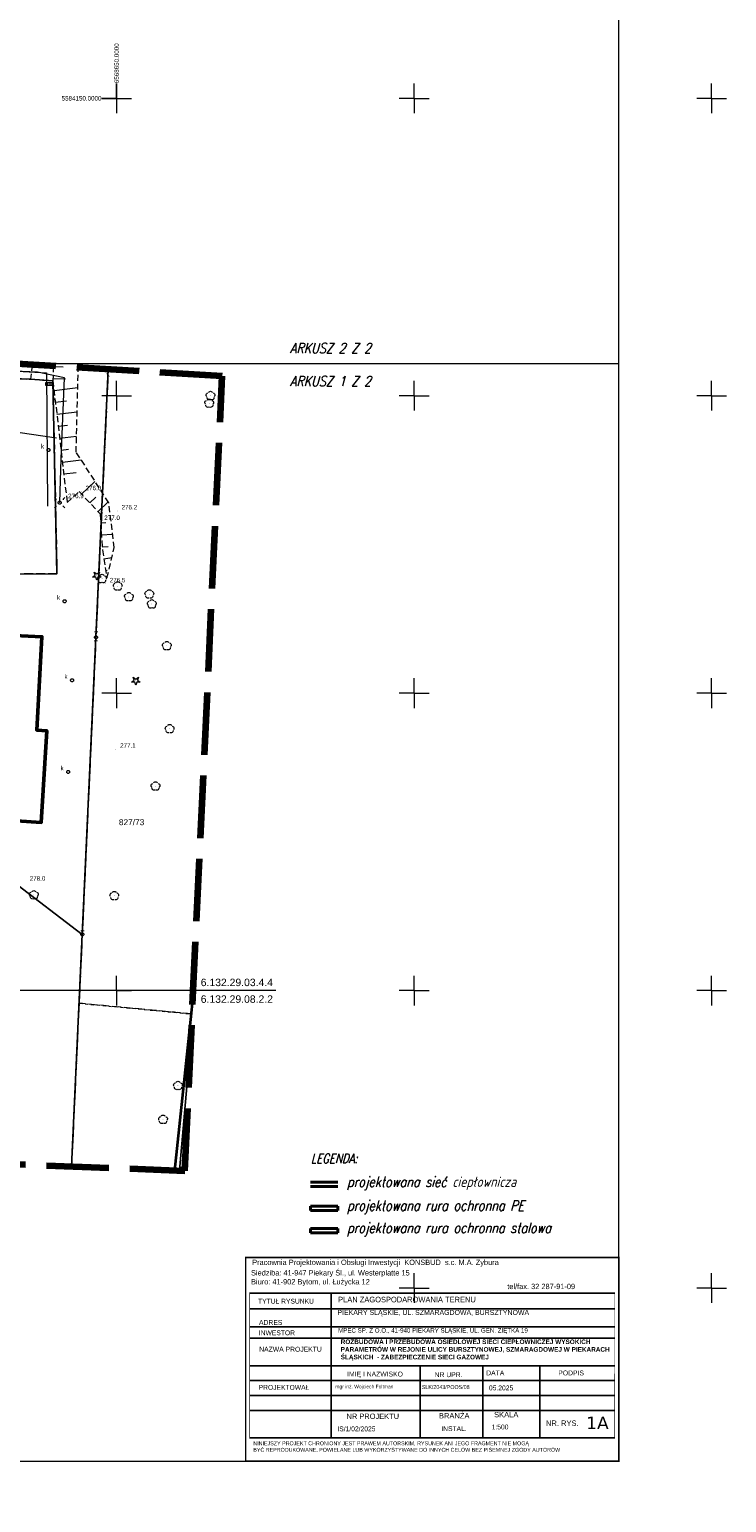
# Model space of a CAD drawing. Extents: x 0 to 6568752, y 0 to 5584302.
# Tile 46 of 57: x 6568635 to 6568752, y 5583914 to 5584162. Entities that reach past the tile are written whole.
import ezdxf
from ezdxf.enums import TextEntityAlignment as Align

# ---------------------------------------------------------------- set-up
doc = ezdxf.new("R2010")
doc.units = 0
doc.header["$PDSIZE"] = 0.75
for name, pattern in [('GAK', [3.5, 2, -0.7, 0.1, -0.7]), ('KROPK2', [1, 0.05, -0.95]), ('PRZER1-1', [1, 0.5, -0.5]), ('PRZER2-1', [1.5, 1, -0.5]), ('PRZER3-1', [2, 1.5, -0.5])]:
    doc.linetypes.add(name, pattern=pattern)
doc.layers.get('0').update_dxf_attribs({"linetype": 'CONTINUOUS'})
doc.layers.get('Defpoints').update_dxf_attribs({"linetype": 'CONTINUOUS'})
doc.layers.add('_D.OBRZEŻE', color=43, linetype='CONTINUOUS')
for name, color, linetype, lineweight in [('alarm', 51, 'CONTINUOUS', 50), ('EGBU', 7, 'CONTINUOUS', 50), ('EGDE', 7, 'CONTINUOUS', 18), ('EGDE_O', 7, 'CONTINUOUS', 18), ('EGPG', 7, 'CONTINUOUS', 18), ('GESJAE', 7, 'CONTINUOUS', 50), ('OTKC', 7, 'CONTINUOUS', 18), ('OTKJ', 7, 'CONTINUOUS', 18), ('OTKK', 7, 'CONTINUOUS', 25), ('OTOO', 7, 'CONTINUOUS', 35), ('OTRK', 7, 'CONTINUOUS', 18), ('OTRN', 7, 'CONTINUOUS', 13), ('OTRN_O', 7, 'CONTINUOUS', 13), ('ramka sekcji', 7, 'CONTINUOUS', 18), ('siec', 7, 'GAK', 70), ('SUEO', 7, 'CONTINUOUS', 18), ('zakres', 6, 'PRZER3-1', 106)]:
    doc.layers.add(name, color=color, linetype=linetype, lineweight=lineweight)
for name, color, linetype, lineweight, true_color in [('EGKK', 7, 'CONTINUOUS', 18, 0x24bc24), ('EGUG', 7, 'CONTINUOUS', 18, 0x008000), ('OTZG', 7, 'CONTINUOUS', 18, 0x008000), ('OTZL', 7, 'CONTINUOUS', 18, 0x008000), ('SUEP', 1, 'CONTINUOUS', 18, 0xff0000), ('SUKK', 7, 'CONTINUOUS', 18, 0x803300), ('SUKP', 7, 'CONTINUOUS', 18, 0x803300), ('SUKS', 7, 'CONTINUOUS', 18, 0x803300), ('SUKS_O', 7, 'CONTINUOUS', 18, 0x803300)]:
    doc.layers.add(name, color=color, linetype=linetype, lineweight=lineweight, true_color=true_color)
doc.styles.add('Arial', font='arial.ttf')
doc.styles.add('GEO-INFO', font='arial.ttf')
doc.styles.add('Opisy018', font='verdana.ttf', dxfattribs={"height": 20})
doc.styles.add('UZBROJENIE', font='SIMPLEX.shx', dxfattribs={"width": 0.8, "oblique": 15.00003, "height": 0.9})
doc.dimstyles.get("Standard").update_dxf_attribs({"dimtxt": 0.18, "dimasz": 0.18, "dimexe": 0.18, "dimexo": 0.0625, "dimgap": 0.09, "dimtad": 0, "dimtih": 1, "dimtoh": 1, "dimdec": 4, "dimzin": 0, "dimdsep": 46, "dimtxsty": 'Standard', "dimcen": 0.09, "dimadec": 0, "dimazin": 0, "dimtfac": 1, "dimtdec": 4, "dimtofl": 0, "dimtmove": 0, "dimatfit": 3, "dimfxl": 0, "dimtolj": 1, "dimtzin": 0, "dimarcsym": 0})

# ---------------------------------------------------------------- blocks, each defined once
blk = doc.blocks.new('D_GSPRDL1')
blk.add_hatch(color=0).paths.add_polyline_path([(0, -0.045), (0.013906, -0.042798), (0.02645, -0.036406), (0.036406, -0.02645), (0.042798, -0.013906), (0.045, 0), (0.042798, 0.013906), (0.036406, 0.02645), (0.02645, 0.036406), (0.013906, 0.042798), (0, 0.045), (-0.013906, 0.042798), (-0.02645, 0.036406), (-0.036406, 0.02645), (-0.042798, 0.013906), (-0.045, 0), (-0.042798, -0.013906), (-0.036406, -0.02645), (-0.02645, -0.036406), (-0.013906, -0.042798)])
at = {"color": 0}
for points in [[(-0.635969, -0.134326), (-0.70458, -0.024001), (-0.731429, 0.103115), (-0.713292, 0.231763), (-0.652348, 0.346501), (-0.55591, 0.433559), (-0.435555, 0.482485)], [(-0.324277, 0.563333), (-0.240553, 0.662679), (-0.127956, 0.727494), (0, 0.75), (0.127956, 0.727494), (0.240553, 0.662679), (0.324277, 0.563333)], [(0.435555, 0.482485), (0.55591, 0.433559), (0.652348, 0.346501), (0.713292, 0.231763), (0.731429, 0.103115), (0.70458, -0.024001), (0.635969, -0.134326)], [(-0.068773, -0.646351), (-0.194901, -0.677512), (-0.324092, -0.663766), (-0.440839, -0.606763), (-0.531129, -0.513345), (-0.584125, -0.394725), (-0.593465, -0.265141)], [(0.593465, -0.265141), (0.584125, -0.394725), (0.531129, -0.513345), (0.440839, -0.606763), (0.324092, -0.663766), (0.194901, -0.677512), (0.068773, -0.646351)]]:
    blk.add_lwpolyline(points, dxfattribs=at)
blk = doc.blocks.new('D_GSPRDI1')
blk.add_hatch(color=0).paths.add_polyline_path([(0, -0.045), (0.013906, -0.042798), (0.02645, -0.036406), (0.036406, -0.02645), (0.042798, -0.013906), (0.045, 0), (0.042798, 0.013906), (0.036406, 0.02645), (0.02645, 0.036406), (0.013906, 0.042798), (0, 0.045), (-0.013906, 0.042798), (-0.02645, 0.036406), (-0.036406, 0.02645), (-0.042798, 0.013906), (-0.045, 0), (-0.042798, -0.013906), (-0.036406, -0.02645), (-0.02645, -0.036406), (-0.013906, -0.042798)])
at = {"color": 0}
blk.add_lwpolyline([(0.272471, 0.088531), (0.713338, -0.231778), (0.168396, -0.231778), (0, -0.750048), (-0.168396, -0.231778), (-0.713338, -0.231778), (-0.272471, 0.088531), (-0.440867, 0.606801), (0, 0.286493), (0.440867, 0.606801)], close=True, dxfattribs=at)
blk = doc.blocks.new('D_GSPWPN1')
blk.add_hatch(color=0).paths.add_polyline_path([(-0.045, 0), (-0.043467, -0.011647), (-0.038971, -0.0225), (-0.03182, -0.03182), (-0.0225, -0.038971), (-0.011647, -0.043467), (0, -0.045), (0.011647, -0.043467), (0.0225, -0.038971), (0.03182, -0.03182), (0.038971, -0.0225), (0.043467, -0.011647), (0.045, 0), (0.043467, 0.011647), (0.038971, 0.0225), (0.03182, 0.03182), (0.0225, 0.038971), (0.011647, 0.043467), (0, 0.045), (-0.011647, 0.043467), (-0.0225, 0.038971), (-0.03182, 0.03182), (-0.038971, 0.0225), (-0.043467, 0.011647)])
blk = doc.blocks.new('D_GUPKKS1')
at = {"color": 0}
blk.add_lwpolyline([(0.5, -0.25), (-0.5, -0.25), (-0.5, 0.25), (0.5, 0.25)], close=True, dxfattribs=at)
for points in [[(-0.175, -0.25), (-0.175, 0.25)], [(0.175, -0.25), (0.175, 0.25)]]:
    blk.add_lwpolyline(points, dxfattribs=at)
blk = doc.blocks.new('D_GUPKSD1_1')
at = {"color": 0}
blk.add_lwpolyline([(0, 0.25), (0.064705, 0.241481), (0.125, 0.216506), (0.176777, 0.176777), (0.216506, 0.125), (0.241481, 0.064705), (0.25, 0), (0.241481, -0.064705), (0.216506, -0.125), (0.176777, -0.176777), (0.125, -0.216506), (0.064705, -0.241481), (0, -0.25), (-0.064705, -0.241481), (-0.125, -0.216506), (-0.176777, -0.176777), (-0.216506, -0.125), (-0.241481, -0.064705), (-0.25, 0), (-0.241481, 0.064705), (-0.216506, 0.125), (-0.176777, 0.176777), (-0.125, 0.216506), (-0.064705, 0.241481)], close=True, dxfattribs=at)
blk = doc.blocks.new('D_GEPPGD1_1')
at = {"color": 0}
blk.add_lwpolyline([(0, 0.25), (0.077254, 0.237764), (0.146946, 0.202254), (0.202254, 0.146946), (0.237764, 0.077254), (0.25, 0), (0.237764, -0.077254), (0.202254, -0.146946), (0.146946, -0.202254), (0.077254, -0.237764), (0, -0.25), (-0.077254, -0.237764), (-0.146946, -0.202254), (-0.202254, -0.146946), (-0.237764, -0.077254), (-0.25, 0), (-0.237764, 0.077254), (-0.202254, 0.146946), (-0.146946, 0.202254), (-0.077254, 0.237764)], close=True, dxfattribs=at)
blk = doc.blocks.new('D_KOLO')
blk.add_hatch(color=0).paths.add_polyline_path([(-0.175, 0), (-0.169037, -0.045293), (-0.151554, -0.0875), (-0.123744, -0.123744), (-0.0875, -0.151554), (-0.045293, -0.169037), (0, -0.175), (0.045293, -0.169037), (0.0875, -0.151554), (0.123744, -0.123744), (0.151554, -0.0875), (0.169037, -0.045293), (0.175, 0), (0.169037, 0.045293), (0.151554, 0.0875), (0.123744, 0.123744), (0.0875, 0.151554), (0.045293, 0.169037), (0, 0.175), (-0.045293, 0.169037), (-0.0875, 0.151554), (-0.123744, 0.123744), (-0.151554, 0.0875), (-0.169037, 0.045293)])
blk = doc.blocks.new('D_GSLKOG1')
blk.add_hatch(color=0).paths.add_polyline_path([(-0.175, 0), (-0.169037, -0.045293), (-0.151554, -0.0875), (-0.123744, -0.123744), (-0.0875, -0.151554), (-0.045293, -0.169037), (0, -0.175), (0.045293, -0.169037), (0.0875, -0.151554), (0.123744, -0.123744), (0.151554, -0.0875), (0.169037, -0.045293), (0.175, 0), (0.169037, 0.045293), (0.151554, 0.0875), (0.123744, 0.123744), (0.0875, 0.151554), (0.045293, 0.169037), (0, 0.175), (-0.045293, 0.169037), (-0.0875, 0.151554), (-0.123744, 0.123744), (-0.151554, 0.0875), (-0.169037, 0.045293)])
blk = doc.blocks.new('D_GUPELA2')
blk.add_hatch(color=0).paths.add_polyline_path([(-0.001087, 0.044987), (0.011881, 0.043403), (0.021281, 0.03965), (0.030065, 0.033482), (0.038133, 0.023893), (0.043117, 0.012881), (0.044986, 0.001113), (0.044323, -0.007777), (0.040557, -0.019497), (0.033417, -0.030138), (0.024849, -0.037517), (0.013788, -0.042836), (0.002013, -0.044955), (-0.00982, -0.043916), (-0.020466, -0.040077), (-0.029541, -0.033946), (-0.036867, -0.025804), (-0.04187, -0.01649), (-0.04461, -0.005909), (-0.044532, 0.006476), (-0.041285, 0.017903), (-0.034764, 0.028574), (-0.024479, 0.03776), (-0.013449, 0.042943)])
at = {"color": 0}
for points in [[(-0.883883, 0.883883), (-0.53033, 0.53033)], [(0.883883, 0.883883), (0.53033, 0.53033)], [(-0.883883, -0.883883), (-0.53033, -0.53033)], [(0.883883, -0.883883), (0.53033, -0.53033)]]:
    blk.add_lwpolyline(points, dxfattribs=at)
blk = doc.blocks.new('D_GUPELA1')
at = {"color": 0}
blk.add_lwpolyline([(0, 0.25), (0.064705, 0.241481), (0.125, 0.216506), (0.176777, 0.176777), (0.216506, 0.125), (0.241481, 0.064705), (0.25, 0), (0.241481, -0.064705), (0.216506, -0.125), (0.176777, -0.176777), (0.125, -0.216506), (0.064705, -0.241481), (0, -0.25), (-0.064705, -0.241481), (-0.125, -0.216506), (-0.176777, -0.176777), (-0.216506, -0.125), (-0.241481, -0.064705), (-0.25, 0), (-0.241481, 0.064705), (-0.216506, 0.125), (-0.176777, 0.176777), (-0.125, 0.216506), (-0.064705, 0.241481)], close=True, dxfattribs=at)
blk = doc.blocks.new('*D45')
at = {"layer": 'Defpoints', "color": 0, "lineweight": 40}
for p in [(6568647.5, 5584150), (6568650, 5584150), (0, 0)]:
    blk.add_point(p, dxfattribs=at)
at = {"layer": 'ramka sekcji', "color": 0, "lineweight": -2}
blk.add_line((6568649.94, 5584150), (6568647.5, 5584150), dxfattribs=at)
at = {"layer": 'ramka sekcji', "color": 0, "insert": (6568644.11, 5584150), "char_height": 0.75, "attachment_point": 5, "style": 'GEO-INFO'}
blk.add_mtext('\\A1;5584150.0000', dxfattribs=at)
blk = doc.blocks.new('*D46')
at = {"layer": 'Defpoints', "color": 0, "lineweight": 40}
for p in [(6568650, 5584152.5), (6568650, 5584150), (0, 0)]:
    blk.add_point(p, dxfattribs=at)
at = {"layer": 'ramka sekcji', "color": 0, "lineweight": -2}
blk.add_line((6568650, 5584150.06), (6568650, 5584152.5), dxfattribs=at)
at = {"layer": 'ramka sekcji', "color": 0, "insert": (6568650, 5584155.9), "char_height": 0.75, "attachment_point": 5, "rotation": 90, "style": 'GEO-INFO'}
blk.add_mtext('\\A1;6568650.0000', dxfattribs=at)

msp = doc.modelspace()

# ---------------------------------------------------------------- linework, layer by layer
at = {"layer": '_D.OBRZEŻE', "color": 0}
for p, q in [((6568672.32747, 5583949.11572), (6568733.71427, 5583949.11572)), ((6568686.04129, 5583924.80505), (6568686.04129, 5583949.11572)), ((6568672.34568, 5583946.51648), (6568733.71338, 5583946.51648)), ((6568672.35552, 5583943.44836), (6568733.71233, 5583943.44836)), ((6568672.35552, 5583941.55921), (6568733.71168, 5583941.55921)), ((6568672.35552, 5583936.93153), (6568733.7101, 5583936.93153)), ((6568701.04085, 5583924.80505), (6568701.04085, 5583936.93153)), ((6568711.54761, 5583924.80505), (6568711.54761, 5583936.93153)), ((6568721.1419, 5583924.80505), (6568721.1419, 5583936.93153)), ((6568672.35552, 5583934.43153), (6568733.70925, 5583934.43153)), ((6568672.35552, 5583931.93153), (6568733.70839, 5583931.93153)), ((6568672.35552, 5583929.43153), (6568733.70753, 5583929.43153)), ((6568672.35552, 5583924.80505), (6568733.70595, 5583924.80505))]:
    msp.add_line(p, q, dxfattribs=at)
for points, const_width in [([(6568671.69713, 5583955.11572), (6568734.39713, 5583955.11572), (6568734.39713, 5583920.87902), (6568671.69713, 5583920.87902)], 0.2592), ([(6568733.71427, 5583949.12879), (6568672.35552, 5583949.12879), (6568672.35552, 5583924.73001), (6568733.70594, 5583924.76879)], 0.07387)]:
    msp.add_lwpolyline(points, close=True, dxfattribs=dict(at, const_width=const_width))
at = {"layer": 'EGBU', "color": 0, "linetype": 'Continuous', "lineweight": 50, "elevation": 10.18}
msp.add_lwpolyline([(6568625.67, 5584029.02), (6568626.59743, 5584044.42931), (6568625, 5584044.52), (6568625.88, 5584060.02), (6568637.45, 5584059.48), (6568636.57315, 5584043.78351), (6568638.27, 5584043.68), (6568637.33, 5584028.27)], close=True, dxfattribs=at)
at = {"layer": 'EGDE', "color": 0, "linetype": 'Continuous', "elevation": 10.22}
for points in [[(6568648.59375, 5584104.42383), (6568646.521, 5584059.38927), (6568644.22449, 5584009.45582), (6568609.00522, 5584036.3441), (6568583.6998, 5584038.16817), (6568558.47556, 5584075.58605), (6568538.06756, 5584076.86319), (6568491.15577, 5584079.0589), (6568441.65482, 5584081.9513), (6568391.77674, 5584086.94902), (6568374.92948, 5584088.19204), (6568375.19, 5584092.43), (6568377.65, 5584132.3), (6568371.2, 5584132.71), (6568369.87809, 5584134.81056), (6568369.45834, 5584137.11533), (6568375.25714, 5584238.8479), (6568377.54509, 5584242.89769), (6568381.25599, 5584245.17568), (6568384.82038, 5584245.63164)], [(6568642.42876, 5583970.4513), (6568644.22449, 5584009.45582), (6568646.521, 5584059.38927), (6568648.59375, 5584104.42383)], [(6568594.31055, 5583939.47691), (6568591.06023, 5583939.65534), (6568585.12694, 5583937.54872), (6568482.90911, 5583944.55214), (6568370.44353, 5583952.88368), (6568294.32233, 5583957.98331), (6568295.92847, 5583986.21622), (6568307.93382, 5584034.73468), (6568319.9193, 5584083.24287), (6568320.72616, 5584086.59352), (6568329.45932, 5584084.84591), (6568374.48985, 5584081.95589), (6568374.92948, 5584088.19204), (6568391.77674, 5584086.94902), (6568441.65482, 5584081.9513), (6568491.15577, 5584079.0589), (6568538.06756, 5584076.86319), (6568558.47556, 5584075.58605), (6568583.6998, 5584038.16817), (6568609.00522, 5584036.3441), (6568644.22449, 5584009.45582)], [(6568644.22449, 5584009.45582), (6568642.42876, 5583970.4513)], [(6568660.58268, 5583969.74843), (6568662.51986, 5583992.20241)], [(6568662.51986, 5583992.20241), (6568660.58268, 5583969.74843)]]:
    msp.add_lwpolyline(points, dxfattribs=at)
at = {"layer": 'EGKK', "color": 0, "linetype": 'PRZER3-1', "lineweight": 18, "elevation": 10.06}
msp.add_lwpolyline([(6568662.70209, 5583996.06621), (6568643.69096, 5583997.86719), (6568644.22449, 5584009.45582), (6568646.521, 5584059.38927), (6568648.59375, 5584104.42383)], dxfattribs=at)
at = {"layer": 'EGUG', "color": 0, "linetype": 'PRZER1-1', "lineweight": 18, "elevation": 10.08}
for points in [[(6568648.59375, 5584104.42383), (6568646.521, 5584059.38927), (6568644.22449, 5584009.45582), (6568643.69096, 5583997.86719), (6568642.42876, 5583970.4513)], [(6568662.70209, 5583996.06621), (6568643.69096, 5583997.86719), (6568644.22449, 5584009.45582), (6568646.521, 5584059.38927), (6568648.59375, 5584104.42383)], [(6568642.42876, 5583970.4513), (6568643.69096, 5583997.86719)], [(6568643.69096, 5583997.86719), (6568662.70209, 5583996.06621)]]:
    msp.add_lwpolyline(points, dxfattribs=at)
at = {"layer": 'GESJAE', "color": 0, "linetype": 'KROPK2', "lineweight": 50, "elevation": 10.22}
for points in [[(6568642.42876, 5583970.4513), (6568644.22449, 5584009.45582), (6568646.521, 5584059.38927), (6568648.59375, 5584104.42383)], [(6568648.59375, 5584104.42383), (6568646.521, 5584059.38927), (6568644.22449, 5584009.45582), (6568642.42876, 5583970.4513)]]:
    msp.add_lwpolyline(points, dxfattribs=at)
at = {"layer": 'OTKC', "color": 0, "linetype": 'PRZER2-1', "lineweight": 18, "elevation": 10.18}
msp.add_lwpolyline([(6568635.82122, 5584105.18945), (6568635.54, 5584102.77), (6568633.3, 5584102.87)], dxfattribs=at)
at = {"layer": 'OTKJ', "color": 0, "linetype": 'PRZER3-1', "lineweight": 18, "elevation": 10.18}
msp.add_lwpolyline([(6568633.3, 5584102.87), (6568635.54, 5584102.77), (6568639.29, 5584102.53), (6568639.98, 5584070.08), (6568624.96, 5584069.96)], dxfattribs=at)
at = {"layer": 'OTKK', "color": 0, "linetype": 'Continuous', "lineweight": 25, "elevation": 10.18}
msp.add_lwpolyline([(6568624.96, 5584069.96), (6568639.98, 5584070.08), (6568639.29, 5584102.53), (6568635.54, 5584102.77), (6568633.3, 5584102.87), (6568631.08, 5584102.96), (6568629.08, 5584103.06), (6568625.92, 5584103.24), (6568623.92, 5584103.34), (6568623.36, 5584103.37), (6568621.76, 5584103.45), (6568614.97, 5584103.73), (6568613.26, 5584106.43), (6568604.16, 5584106.95), (6568602.51, 5584107.17), (6568588.98, 5584107.87), (6568587.46, 5584105.02, -0.250060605), (6568580.74, 5584110.63), (6568582.92, 5584147.02)], format="xyb", dxfattribs=at)
at = {"layer": 'OTOO', "color": 0, "linetype": 'Continuous', "lineweight": 35, "elevation": 10.18}
for points in [[(6568662.49, 5583995.16), (6568662.83876, 5583998.96407)], [(6568659.78, 5583969.78), (6568662.49, 5583995.16)]]:
    msp.add_lwpolyline(points, dxfattribs=at)
at = {"layer": 'OTRK', "color": 0, "linetype": 'PRZER2-1', "lineweight": 18, "elevation": 10.06}
msp.add_lwpolyline([(6568639.39031, 5584104.97551), (6568639.29, 5584102.53), (6568641.68, 5584082.08), (6568643.7, 5584083.89), (6568647.23, 5584080.15), (6568647.61, 5584074.07), (6568648.38, 5584069.37), (6568649.6, 5584074.47), (6568648.69, 5584082), (6568643.2, 5584090.53), (6568643.55665, 5584104.72577)], dxfattribs=at)
at = {"layer": 'OTRK', "color": 0, "linetype": 'Continuous', "lineweight": 18, "elevation": 10.06}
for points in [[(6568639.38906, 5584104.94494), (6568641.00847, 5584104.87851)], [(6568639.30615, 5584102.92383), (6568641.4066, 5584102.83767)], [(6568639.47905, 5584100.91235), (6568643.47257, 5584101.37908)], [(6568639.71386, 5584098.90322), (6568641.56756, 5584099.11986)], [(6568639.94867, 5584096.89408), (6568643.36993, 5584097.29392)], [(6568640.18348, 5584094.88494), (6568641.75105, 5584095.06814)], [(6568640.41829, 5584092.8758), (6568643.2673, 5584093.20877)], [(6568640.6531, 5584090.86666), (6568641.93454, 5584091.01643)], [(6568640.88791, 5584088.85753), (6568644.03937, 5584089.22584)], [(6568641.12272, 5584086.84839), (6568643.19058, 5584087.09006)], [(6568644.09682, 5584083.46957), (6568646.36582, 5584085.61117)], [(6568645.48527, 5584081.99853), (6568646.48239, 5584082.93966)], [(6568646.87372, 5584080.52748), (6568648.5932, 5584082.15041)], [(6568647.3238, 5584078.64918), (6568648.20274, 5584078.70411)], [(6568647.44998, 5584076.63031), (6568649.32477, 5584076.74748)], [(6568647.57616, 5584074.61143), (6568648.57201, 5584074.67367)], [(6568647.84933, 5584072.60915), (6568649.20811, 5584072.83176)], [(6568648.17637, 5584070.61295), (6568648.43707, 5584070.65566)]]:
    msp.add_lwpolyline(points, dxfattribs=at)
at = {"layer": 'ramka sekcji', "color": 0}
for p, q in [((6568650, 5584150), (6568650, 5584152.5)), ((6568700, 5584150), (6568700, 5584152.5)), ((6568750, 5584150), (6568750, 5584152.5)), ((6568650, 5584150), (6568647.5, 5584150)), ((6568650, 5584150), (6568650, 5584147.5)), ((6568650, 5584150), (6568652.5, 5584150)), ((6568700, 5584150), (6568697.5, 5584150)), ((6568700, 5584150), (6568700, 5584147.5)), ((6568700, 5584150), (6568702.5, 5584150)), ((6568750, 5584150), (6568747.5, 5584150)), ((6568750, 5584150), (6568750, 5584147.5)), ((6568750, 5584150), (6568752.5, 5584150)), ((6568650, 5584100), (6568650, 5584102.5)), ((6568700, 5584100), (6568700, 5584102.5)), ((6568750, 5584100), (6568750, 5584102.5)), ((6568650, 5584100), (6568647.5, 5584100)), ((6568650, 5584100), (6568650, 5584097.5)), ((6568650, 5584100), (6568652.5, 5584100)), ((6568700, 5584100), (6568697.5, 5584100)), ((6568700, 5584100), (6568700, 5584097.5)), ((6568700, 5584100), (6568702.5, 5584100)), ((6568750, 5584100), (6568747.5, 5584100)), ((6568750, 5584100), (6568750, 5584097.5)), ((6568750, 5584100), (6568752.5, 5584100)), ((6568650, 5584050), (6568650, 5584052.5)), ((6568700, 5584050), (6568700, 5584052.5)), ((6568750, 5584050), (6568750, 5584052.5)), ((6568650, 5584050), (6568647.5, 5584050)), ((6568650, 5584050), (6568650, 5584047.5)), ((6568650, 5584050), (6568652.5, 5584050)), ((6568700, 5584050), (6568697.5, 5584050)), ((6568700, 5584050), (6568700, 5584047.5)), ((6568700, 5584050), (6568702.5, 5584050)), ((6568750, 5584050), (6568747.5, 5584050)), ((6568750, 5584050), (6568750, 5584047.5)), ((6568750, 5584050), (6568752.5, 5584050)), ((6568650, 5584000), (6568650, 5584002.5)), ((6568700, 5584000), (6568700, 5584002.5)), ((6568750, 5584000), (6568750, 5584002.5)), ((6568676.7409, 5584000), (6568400, 5584000)), ((6568650, 5584000), (6568647.5, 5584000)), ((6568650, 5584000), (6568650, 5583997.5)), ((6568650, 5584000), (6568652.5, 5584000)), ((6568700, 5584000), (6568697.5, 5584000)), ((6568700, 5584000), (6568700, 5583997.5)), ((6568700, 5584000), (6568702.5, 5584000)), ((6568750, 5584000), (6568747.5, 5584000)), ((6568750, 5584000), (6568750, 5583997.5)), ((6568750, 5584000), (6568752.5, 5584000))]:
    msp.add_line(p, q, dxfattribs=at)
at = {"layer": 'ramka sekcji'}
for p, q in [((6568700, 5583950), (6568700, 5583952.5)), ((6568750, 5583950), (6568750, 5583952.5)), ((6568700, 5583950), (6568697.5, 5583950)), ((6568700, 5583950), (6568700, 5583947.5)), ((6568700, 5583950), (6568702.5, 5583950)), ((6568750, 5583950), (6568747.5, 5583950)), ((6568750, 5583950), (6568750, 5583947.5)), ((6568750, 5583950), (6568752.5, 5583950))]:
    msp.add_line(p, q, dxfattribs=at)
at = {"layer": 'siec', "linetype": 'ByBlock', "lineweight": 20}
msp.add_line((6568238.01967, 5584105.39829), (6568734.39713, 5584105.39829), dxfattribs=at)
at = {"layer": 'siec', "linetype": 'Continuous', "lineweight": 40}
for p, q in [((6568687.15659, 5583967.76785), (6568682.60709, 5583967.76785)), ((6568687.15659, 5583967.05024), (6568682.60709, 5583967.05024))]:
    msp.add_line(p, q, dxfattribs=at)
at = {"layer": 'siec', "color": 1, "linetype": 'Continuous', "lineweight": 40}
for p, q in [((6568687.15659, 5583963.76868), (6568682.60709, 5583963.76868)), ((6568687.15659, 5583963.05107), (6568682.60709, 5583963.05107))]:
    msp.add_line(p, q, dxfattribs=at)
at = {"layer": 'siec', "color": 1, "linetype": 'ByBlock', "lineweight": 40}
for p, q in [((6568682.60709, 5583963.76868), (6568682.60709, 5583963.05107)), ((6568687.15659, 5583963.76868), (6568687.15659, 5583963.05107))]:
    msp.add_line(p, q, dxfattribs=at)
at = {"layer": 'siec', "color": 5, "linetype": 'Continuous', "lineweight": 40}
for p, q in [((6568687.15659, 5583960.01937), (6568682.60709, 5583960.01937)), ((6568687.15659, 5583959.30176), (6568682.60709, 5583959.30176))]:
    msp.add_line(p, q, dxfattribs=at)
at = {"layer": 'siec', "color": 5, "linetype": 'ByBlock', "lineweight": 40}
for p, q in [((6568682.60709, 5583960.01937), (6568682.60709, 5583959.30176)), ((6568687.15659, 5583960.01937), (6568687.15659, 5583959.30176))]:
    msp.add_line(p, q, dxfattribs=at)
at = {"layer": 'siec', "linetype": 'ByBlock', "lineweight": 20}
msp.add_lwpolyline([(6568734.39713, 5584289.91756), (6568240.9245, 5584289.91756), (6568240.9245, 5583920.87902), (6568734.39713, 5583920.87902)], close=True, dxfattribs=at)
at = {"layer": 'SUEP', "color": 0, "linetype": 'Continuous', "lineweight": 18, "elevation": 10.14}
for points in [[(6568640.43, 5584082.03), (6568640.69, 5584089.39), (6568641.24, 5584103.02), (6568636.69, 5584103.95), (6568617.33, 5584104.83), (6568613.65, 5584107.14), (6568599.92, 5584108.18), (6568591.12, 5584108.53), (6568588.18, 5584108.66), (6568586.87, 5584106.7), (6568583.78, 5584107.84), (6568582.68, 5584114.09), (6568583.17, 5584121.74), (6568583.88, 5584129.52), (6568586.13, 5584146.77), (6568588.42, 5584161.56), (6568588.64, 5584171.67)], [(6568615.77907, 5584105.12669), (6568638.23729, 5584103.84596), (6568638.3758, 5584081.46602)], [(6568659.49566, 5583969.79052), (6568659.7459, 5583969.87275)], [(6568659.7459, 5583969.87275), (6568661.50158, 5583970.6119)]]:
    msp.add_lwpolyline(points, dxfattribs=at)
at = {"layer": 'SUKP', "color": 0, "linetype": 'Continuous', "lineweight": 18, "elevation": 10.14}
msp.add_lwpolyline([(6568639.87256, 5584092.86924), (6568617.31505, 5584096.18106)], dxfattribs=at)
at = {"layer": 'zakres', "color": 0, "ltscale": 7}
msp.add_lwpolyline([(6568248.9828, 5583949.49809), (6568593.23088, 5583926.24598), (6568594.73885, 5583944.72564), (6568600.03506, 5583944.48551), (6568601.93947, 5583972.41355), (6568624.21788, 5583971.15638), (6568661.45926, 5583969.71449), (6568667.75842, 5584103.27503), (6568620.63994, 5584106.09947), (6568620.96872, 5584115.5807), (6568625.17121, 5584115.63721), (6568627.02161, 5584150.96538), (6568590.71801, 5584153.27937), (6568592.77721, 5584185.3763), (6568538.50559, 5584204.10606), (6568463.99933, 5584229.86642), (6568419.28314, 5584244.20999), (6568355.04246, 5584262.48696)], dxfattribs=at)

# ---------------------------------------------------------------- block references
at = {"layer": 'EGPG', "color": 0, "linetype": 'Continuous', "lineweight": 18}
for p in [(6568646.521, 5584059.38927, 10.24), (6568644.22449, 5584009.45582, 10.24)]:
    msp.add_blockref('D_GEPPGD1_1', p, dxfattribs=at)
at = {"layer": 'OTOO', "color": 0, "linetype": 'Continuous', "lineweight": 35}
for name, p, rotation in [('D_KOLO', (6568663.12865, 5584002.12596, 10.18), 84.76164872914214), ('D_KOLO', (6568663.12865, 5584002.12596, 10.18), 84.76164872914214), ('D_GSLKOG1', (6568662.49, 5583995.16, 10.18), 83.90522198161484), ('D_GSLKOG1', (6568662.49, 5583995.16, 10.18), 84.76164872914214), ('D_KOLO', (6568661.9313, 5583989.92761, 10.18), 83.90522198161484), ('D_KOLO', (6568661.9313, 5583989.92761, 10.18), 83.90522198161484), ('D_KOLO', (6568661.135, 5583982.47, 10.18), 83.90522198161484), ('D_KOLO', (6568661.135, 5583982.47, 10.18), 83.90522198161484), ('D_KOLO', (6568660.3387, 5583975.01239, 10.18), 83.90522198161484), ('D_KOLO', (6568660.3387, 5583975.01239, 10.18), 83.90522198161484), ('D_GSLKOG1', (6568659.78, 5583969.78, 10.18), 83.90522198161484)]:
    msp.add_blockref(name, p, dxfattribs=dict(at, rotation=rotation))
at = {"layer": 'OTRN', "color": 0, "linetype": 'Continuous', "lineweight": 13}
for p in [(6568644.04, 5584083.87, 10.08), (6568641.1, 5584082.53, 10.08), (6568647.18, 5584078.87, 10.08), (6568650.08, 5584080.64, 10.08), (6568648.1, 5584068.38, 10.08), (6568649.84, 5584040.59, 10.08)]:
    msp.add_blockref('D_GSPWPN1', p, dxfattribs=at)
at = {"layer": 'OTZG', "color": 0, "linetype": 'Continuous', "lineweight": 18}
for p in [(6568646.68, 5584069.76, 10.12), (6568653.24, 5584052.09, 10.12)]:
    msp.add_blockref('D_GSPRDI1', p, dxfattribs=at)
at = {"layer": 'OTZL', "color": 0, "linetype": 'Continuous', "lineweight": 18}
for p in [(6568665.78, 5584100, 10.12), (6568665.56, 5584098.72, 10.12), (6568647.55, 5584069.24, 10.12), (6568650.19, 5584067.99, 10.12), (6568652.06, 5584066.18, 10.12), (6568655.5, 5584066.64, 10.12), (6568655.92, 5584064.98, 10.12), (6568658.44, 5584057.96, 10.12), (6568658.91, 5584043.99, 10.12), (6568656.53, 5584034.35, 10.12), (6568636.09, 5584016.07, 10.12), (6568649.61, 5584015.93, 10.12), (6568660.31, 5583984.01, 10.12), (6568657.81, 5583978.32, 10.12)]:
    msp.add_blockref('D_GSPRDL1', p, dxfattribs=at)
at = {"layer": 'SUEO', "color": 0, "linetype": 'Continuous', "lineweight": 18}
for name, p in [('D_GUPELA2', (6568640.43, 5584082.03, 10.15)), ('D_GUPELA1', (6568640.43, 5584082.03, 10.16))]:
    msp.add_blockref(name, p, dxfattribs=at)
at = {"layer": 'SUKK', "color": 0, "linetype": 'Continuous', "lineweight": 18}
msp.add_blockref('D_GUPKKS1', (6568638.63, 5584101.97, 10.16), dxfattribs=at)
at = {"layer": 'SUKS', "color": 0, "linetype": 'Continuous', "lineweight": 18}
for p in [(6568638.55, 5584090.88, 10.16), (6568641.26, 5584065.45, 10.16), (6568642.51, 5584052.17, 10.16), (6568641.85, 5584036.76, 10.16)]:
    msp.add_blockref('D_GUPKSD1_1', p, dxfattribs=at)

# ---------------------------------------------------------------- texts
at = {"layer": '_D.OBRZEŻE', "color": 0, "attachment_point": 1}
for s, insert, char_height, width in [('Pracownia Projektowania i Obsługi Inwestycji  KONSBUD  s.c. M.A. Zybura{\\Q15;              }', (6568672.78287, 5583954.76462), 0.9, 281.0887795), ('Siedziba: 41-947 Piekary Śl., ul. Westerplatte 15\\PBiuro: 41-902 Bytom, ul. Łużycka 12', (6568672.5863, 5583953.00175), 0.9, 48.0726947), ('{\\H0.8612x; tel/fax. 32 287-91-09}\\P ', (6568715.30852, 5583950.71162), 1.045, 31.985031), ('TYTUŁ RYSUNKU', (6568673.76428, 5583948.19082), 0.8162487, 23.6926156), ('PLAN ZAGOSPODAROWANIA TERENU', (6568687.22925, 5583948.52559), 0.9405, 47.7426776), ('{\\fArial|b0|i0|c238|p34;ADRES }', (6568673.92703, 5583944.61493), 0.8162487, 23.6926156), ('PIEKARY ŚLĄSKIE, UL. SZMARAGDOWA, BURSZTYNOWA', (6568687.11045, 5583946.31275), 0.84645, 45.9463652), ('INWESTOR', (6568673.9047, 5583942.86975), 0.816249, 23.6926156), ('MPEC SP. Z O.O., 41-940 PIEKARY ŚLĄSKIE, UL. GEN. ZIĘTKA 19', (6568687.22671, 5583943.25057), 0.75, 51.5964638), ('{\\fArial|b0|i0|c238|p34;NAZWA PROJEKTU}', (6568673.96304, 5583940.11869), 0.8162487, 23.6926156), ('{\\fArial|b1|i0|c238|p34;\\H0.819x;ROZBUDOWA I PRZEBUDOWA OSIEDLOWEJ SIECI CIEPŁOWNICZEJ WYSOKICH PARAMETRÓW W REJONIE ULICY BURSZTYNOWEJ, SZMARAGDOWEJ W PIEKARACH ŚLĄSKICH  - ZABEZPIECZENIE SIECI GAZOWEJ\\P\\fArial|b0|i0|c238|p34;\\H1.221x;  }', (6568687.65527, 5583941.34931), 0.94215502, 47.5860782), ('{\\fArial|b0|i0|c238|p34;\\Q0;IMIĘ I NAZWISKO}', (6568688.73816, 5583935.94015), 0.8162487, 23.6926156), ('{\\fArial|b0|i0|c238|p34;NR UPR.}', (6568703.44365, 5583935.83295), 0.8162487, 23.6926156), ('{\\fArial|b0|i0|c238|p34;\\Q0;DATA}', (6568712.11325, 5583936.12771), 0.8162487, 23.6926156), ('{\\fArial|b0|i0|c238|p34;\\Q0;PODPIS}', (6568724.22517, 5583936.12771), 0.8162487, 23.6926156), ('PROJEKTOWAŁ', (6568673.8713, 5583933.70061), 0.8162487, 23.6926156), ('mgr inż. Wojciech Foltman', (6568686.76217, 5583933.72508), 0.6, 23.6926156), ('SLK/2043/POOS/08', (6568701.28838, 5583933.6749), 0.65, 22.5079848), ('05.2025', (6568712.57767, 5583933.61421), 0.816249, 23.6926151), ('NR PROJEKTU', (6568688.63544, 5583928.889), 0.906943, 23.6926156), ('{\\fArial|b0|i0|c238|p34;\\Q0;BRANŻA}', (6568704.16579, 5583928.97677), 0.906943, 23.6926156), ('{\\fArial|b0|i0|c238|p34;\\Q0;SKALA}', (6568713.43563, 5583929.16449), 0.906943, 23.6926156), ('{\\fArial|b0|i0|c238|p34;\\Q0;NR. RYS.}', (6568722.1494, 5583927.72788), 0.906943, 23.6926156), ('\\A1;    IS/1/02/2025', (6568685.8557, 5583926.72705), 0.8162487, 23.6926156), ('^IINSTAL.', (6568701.3044, 5583926.77054), 0.816249, 23.6926156), ('^I  1:500', (6568709.13859, 5583927.04605), 0.816249, 23.6926156), (' NINIEJSZY PROJEKT CHRONIONY JEST PRAWEM AUTORSKIM, RYSUNEK ANI JEGO FRAGMENT NIE MOGĄ\\P BYĆ REPRODUKOWANE, POWIELANE LUB WYKORZYSTYWANE DO INNYCH CELÓW BEZ PISEMNEJ ZGODY AUTORÓW', (6568672.72409, 5583924.21037), 0.65, 72.4896532)]:
    msp.add_mtext(s, dxfattribs=dict(at, insert=insert, char_height=char_height, width=width))
at = {"layer": '_D.OBRZEŻE', "color": 0, "insert": (6568728.91234, 5583928.36931), "char_height": 2.09, "width": 3.4200485, "attachment_point": 1, "style": 'Opisy018'}
msp.add_mtext('1A', dxfattribs=at)
at = {"layer": 'alarm', "color": 7, "lineweight": 20, "style": 'UZBROJENIE', "oblique": 15.00003, "width": 0.8}
for s, height, p in [('ARKUSZ 2 Z 2', 1.728, (6568679.1259, 5584107.13555)), ('ARKUSZ 1 Z 2', 1.728, (6568679.1259, 5584101.5866)), ('LEGENDA:', 1.5552, (6568682.64366, 5583970.9998)), ('projektowana sieć ciepłownicza', 1.728, (6568688.70976, 5583966.99659)), ('projektowana rura ochronna PE', 1.728, (6568688.70976, 5583962.99742)), ('projektowana rura ochronna stalowa', 1.728, (6568688.70976, 5583959.24811))]:
    msp.add_text(s, height=height, dxfattribs=at).set_placement(p)
at = {"layer": 'EGDE_O', "color": 0, "linetype": 'Continuous', "style": 'Arial'}
msp.add_text('827/73', height=1, dxfattribs=at).set_placement((6568652.51675, 5584027.81124, 10.8), align=Align.CENTER)
at = {"layer": 'OTRN_O', "color": 0, "linetype": 'Continuous', "lineweight": 0, "style": 'Arial'}
for s, p in [('276.9', (6568641.85, 5584082.78, 10.8)), ('276.0', (6568644.79, 5584084.12, 10.8)), ('276.2', (6568650.83, 5584080.89, 10.8)), ('277.0', (6568647.93, 5584079.12, 10.8)), ('276.5', (6568648.85, 5584068.63, 10.8)), ('277.1', (6568650.59, 5584040.84, 10.8)), ('278.0', (6568635.4, 5584018.48, 10.8))]:
    msp.add_text(s, height=0.75, dxfattribs=at).set_placement(p)
at = {"layer": 'ramka sekcji', "color": 0, "style": 'Arial'}
for s, p in [('6.132.29.03.4.4', (6568670.20748, 5584001.37554)), ('6.132.29.08.2.2', (6568670.20596, 5583998.57107))]:
    msp.add_text(s, height=1.25, rotation=360, dxfattribs=at).set_placement(p, align=Align.MIDDLE_CENTER)
at = {"layer": 'SUKS_O', "color": 0, "linetype": 'Continuous', "lineweight": 0, "style": 'Arial'}
for p in [(6568637.8, 5584091.13, 10.8), (6568640.51, 5584065.7, 10.8), (6568641.76, 5584052.42, 10.8), (6568641.1, 5584037.01, 10.8)]:
    msp.add_text('k', height=0.75, dxfattribs=at).set_placement(p, align=Align.RIGHT)

# ---------------------------------------------------------------- dimensions: what is measured, and where the dimension line sits
at = {"layer": 'ramka sekcji', "color": 0}
for offset, dtype, picture, middle in [((0, 2.5), 1, '*D46', (6568649.9999999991, 5584155.8956787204)), ((-2.5, 0), 0, '*D45', (6568644.1063676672, 5584150))]:
    dim = msp.add_ordinate_dim(feature_location=(6568650, 5584150), offset=offset, dtype=dtype, origin=(0, 0), dimstyle='Standard', override={"dimtxt": 0.75, "dimtxsty": 'GEO-INFO'}, dxfattribs=at)
    dim.commit()
    dim.dimension.update_dxf_attribs({"geometry": picture, "text_midpoint": middle})

doc.saveas('drawing.dxf')
